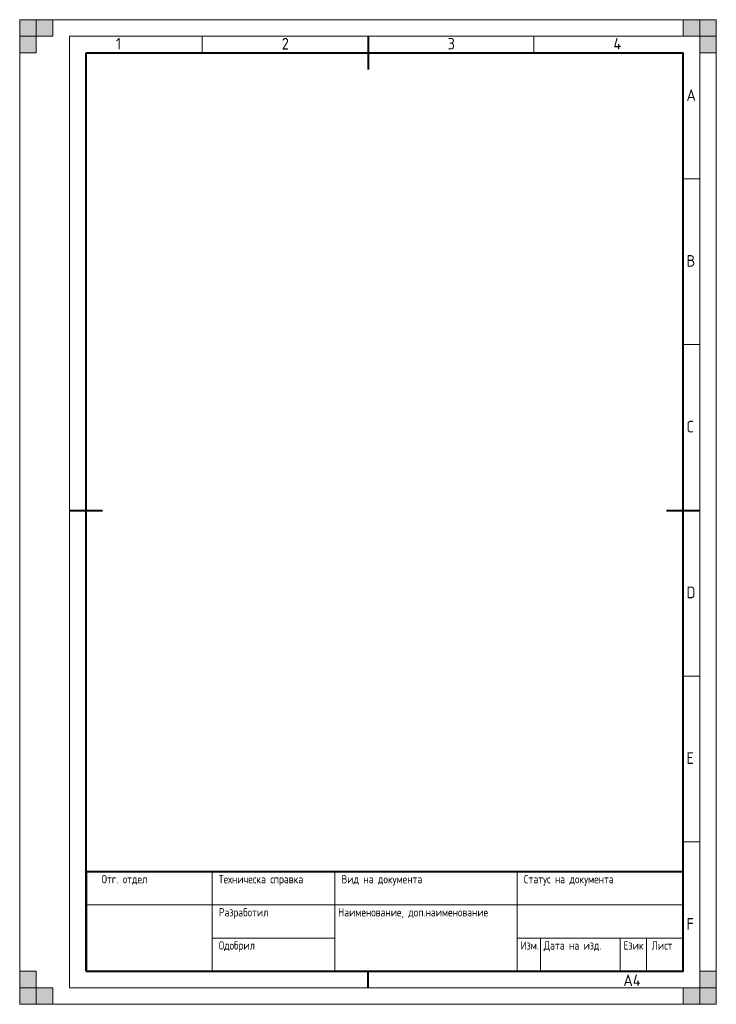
# Model space of a CAD drawing. Extents: x 0 to 210, y 0 to 297.
import ezdxf
from ezdxf.enums import TextEntityAlignment as Align

# ---------------------------------------------------------------- set-up
doc = ezdxf.new("R2010")
doc.units = 0
for name, color, linetype, lineweight in [('Text35', 3, 'CONTINUOUS', 35), ('ThickLine', 5, 'CONTINUOUS', 40), ('ThinLine', 1, 'CONTINUOUS', 20)]:
    doc.layers.add(name, color=color, linetype=linetype, lineweight=lineweight)
doc.styles.add('ISO Proportional', font='isocp.shx')
doc.styles.add('WFTEXTn', font='simplexc.shx', dxfattribs={"width": 0.8})

msp = doc.modelspace()

# ---------------------------------------------------------------- hatches: boundary and pattern name
at = {"layer": 'ThinLine'}
for points in [[(0, 297), (5, 297), (5, 287), (0, 287)], [(0, 292), (10, 292), (10, 297), (0, 297)], [(210, 297), (210, 292), (200, 292), (200, 297)], [(205, 297), (205, 287), (210, 287), (210, 297)], [(5, 0), (5, 10), (0, 10), (0, 0)], [(210, 0), (205, 0), (205, 10), (210, 10)], [(0, 0), (0, 5), (10, 5), (10, 0)], [(210, 5), (200, 5), (200, 0), (210, 0)]]:
    msp.add_hatch(color=256, dxfattribs=at).paths.add_polyline_path(points)

# ---------------------------------------------------------------- linework, layer by layer
at = {"layer": 'ThickLine'}
for p, q in [((105, 292), (105, 282)), ((20, 10), (20, 287)), ((20, 287), (200, 287)), ((200, 10), (200, 287)), ((15, 149), (25, 149)), ((195, 149), (205, 149)), ((105, 5), (105, 10))]:
    msp.add_line(p, q, dxfattribs=at)
msp.add_lwpolyline([(20, 10), (200, 10), (200, 40), (20, 40)], close=True, dxfattribs=at)
at = {"layer": 'ThinLine'}
for p, q in [((210, 297), (0, 297)), ((0, 297), (0, 0)), ((210, 297), (210, 0)), ((205, 292), (15, 292)), ((15, 292), (15, 5)), ((55, 292), (55, 287)), ((155, 292), (155, 287)), ((205, 292), (205, 5)), ((200, 249), (205, 249)), ((200, 199), (205, 199)), ((200, 99), (205, 99)), ((200, 49), (205, 49)), ((58, 10), (58, 40)), ((95, 10), (95, 40)), ((150, 10), (150, 40)), ((20, 30), (200, 30)), ((58, 20), (95, 20)), ((150.02, 20), (200, 20)), ((157, 20), (157, 10)), ((181, 10.11), (181, 20)), ((189, 9.94), (189, 20)), ((15, 5), (205, 5)), ((0, 0), (210, 0))]:
    msp.add_line(p, q, dxfattribs=at)
for points in [[(0, 297), (5, 297), (5, 287), (0, 287)], [(0, 292), (10, 292), (10, 297), (0, 297)]]:
    msp.add_lwpolyline(points, close=True, dxfattribs=at)
at = {"layer": 'ThinLine', "ltscale": 0.5}
for points in [[(210, 297), (210, 292), (200, 292), (200, 297)], [(205, 297), (205, 287), (210, 287), (210, 297)], [(5, 0), (5, 10), (0, 10), (0, 0)], [(210, 0), (205, 0), (205, 10), (210, 10)], [(0, 0), (0, 5), (10, 5), (10, 0)], [(210, 5), (200, 5), (200, 0), (210, 0)]]:
    msp.add_lwpolyline(points, close=True, dxfattribs=at)

# ---------------------------------------------------------------- texts
at = {"layer": 'Text35', "ltscale": 0.5, "style": 'ISO Proportional'}
for s, p in [('1', (29, 288)), ('2', (79, 288)), ('3', (129, 288)), ('4', (179, 288)), ('A', (201, 272.5)), ('B', (201, 222.5)), ('C', (201, 172.5)), ('D', (201, 122.5)), ('E', (201, 72.5)), ('F', (201, 22.5)), ('A4', (182, 5.5))]:
    msp.add_text(s, height=3.5, dxfattribs=at).set_placement(p)
at = {"layer": 'Text35', "style": 'WFTEXTn', "width": 0.8}
msp.add_text('Отг. отдел', height=2.5, dxfattribs=at).set_placement((31.57, 36.5), align=Align.CENTER)
for s, p in [('Техническа справка', (60, 36.5)), ('Вид на документа', (97, 36.5)), ('Статус на документа', (152, 36.5)), ('Разработил', (60, 26.5)), ('Наименование, доп.наименование', (96, 26.5)), ('Одобрил', (60, 16.5)), ('Изм.', (151, 16.5)), ('Дата на изд.', (158, 16.5)), ('Език', (182.02, 16.5)), ('Лист', (190.51, 16.5))]:
    msp.add_text(s, height=2.5, dxfattribs=at).set_placement(p)

doc.saveas('drawing.dxf')
